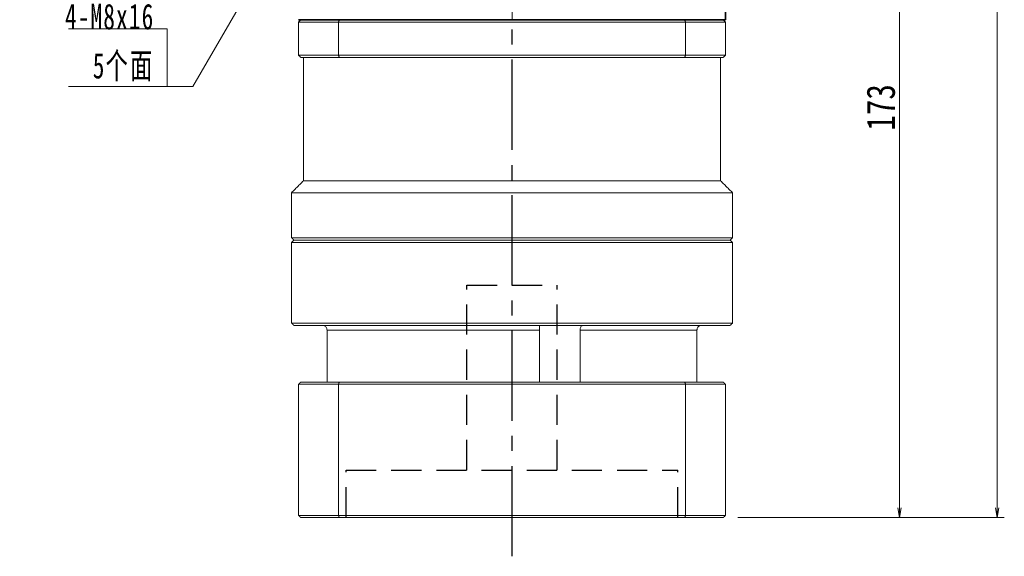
# Model space of a CAD drawing. Header units: millimetres. Extents: x 17 to 763, y 27 to 552.
# Tile 4 of 6: x 366 to 574, y 240 to 353. Entities that reach past the tile are written whole.
import ezdxf

# ---------------------------------------------------------------- set-up
doc = ezdxf.new("R2010")
doc.units = ezdxf.units.MM
for name, pattern in [('CENTER2', [28.575, 19.05, -3.175, 3.175, -3.175]), ('DASHED2', [9.525, 6.35, -3.175]), ('点画线', [18, 12, -2, 2, -2])]:
    doc.linetypes.add(name, pattern=pattern)
doc.layers.add('3中心线层', color=1, linetype='CENTER2')
doc.layers.add('4虚线层', color=6, linetype='DASHED2')
for name, color, linetype, lineweight in [('EB0', 7, 'Continuous', 35), ('中心线层', 1, '点画线', 18), ('尺寸线层', 3, 'Continuous', 18), ('粗实线层', 7, 'Continuous', 35)]:
    doc.layers.add(name, color=color, linetype=linetype, lineweight=lineweight)
doc.styles.add('宋体', font='SimSun.ttf', dxfattribs={"width": 0.8})
doc.styles.add('标准', font='txt', dxfattribs={"width": 0.667})
doc.dimstyles.new('A水平标注$0', dxfattribs={"dimtxt": 3.5, "dimasz": 2, "dimexe": 1.5, "dimexo": 3, "dimgap": 1.1, "dimtad": 1, "dimtoh": 1, "dimdec": 4, "dimdsep": 46, "dimtxsty": '宋体', "dimblk": 'OPEN', "dimcen": 3, "dimclrd": 3, "dimclre": 3, "dimclrt": 6, "dimadec": 0, "dimazin": 0, "dimtm": 1e-09, "dimtfac": 1, "dimtdec": 4, "dimtix": 1, "dimtmove": 0, "dimatfit": 3, "dimldrblk": 'OPEN', "dimfxl": 0, "dimlwd": 13, "dimlwe": 13, "dimarcsym": 0})

# ---------------------------------------------------------------- blocks, each defined once
blk = doc.blocks.new('_Open')
at = {"color": 0, "linetype": 'ByBlock', "lineweight": -2}
for p, q in [((-1, 0.17), (0, 0)), ((-1, -0.17), (0, 0)), ((0, 0), (-1, 0))]:
    blk.add_line(p, q, dxfattribs=at)
blk = doc.blocks.new('*D22')
at = {"layer": 'Defpoints', "color": 0, "transparency": 16777216}
for p in [(528.16, 420.84), (514.76, 247.84), (551.89, 247.84)]:
    blk.add_point(p, dxfattribs=at)
at = {"layer": '尺寸线层', "color": 3, "lineweight": 13, "transparency": 16777216}
for p, q in [((531.16, 420.84), (553.39, 420.84)), ((551.89, 418.84), (551.89, 249.84)), ((517.76, 247.84), (553.39, 247.84))]:
    blk.add_line(p, q, dxfattribs=at)
at = {"layer": '尺寸线层', "color": 3, "lineweight": 13, "transparency": 16777216, "xscale": 2, "yscale": 2, "zscale": 2}
for p, rotation in [((551.89, 420.84), 90), ((551.89, 247.84), 270)]:
    blk.add_blockref('_Open', p, dxfattribs=dict(at, rotation=rotation))
at = {"layer": '尺寸线层', "color": 6, "transparency": 16777216, "insert": (547.96, 334.34), "char_height": 6, "attachment_point": 5, "rotation": 90, "style": '宋体', "bg_fill": 3, "box_fill_scale": 1.1, "bg_fill_color": 257, "bg_fill_transparency": 0}
blk.add_mtext('173', dxfattribs=at)
blk = doc.blocks.new('*D23')
at = {"layer": 'Defpoints', "color": 0, "transparency": 16777216}
for p in [(525.16, 475.84), (514.76, 247.84), (572.48, 247.84)]:
    blk.add_point(p, dxfattribs=at)
at = {"layer": '尺寸线层', "color": 3, "lineweight": 13, "transparency": 16777216}
for p, q in [((528.16, 475.84), (573.98, 475.84)), ((572.48, 473.84), (572.48, 249.84)), ((517.76, 247.84), (573.98, 247.84))]:
    blk.add_line(p, q, dxfattribs=at)
at = {"layer": '尺寸线层', "color": 3, "lineweight": 13, "transparency": 16777216, "xscale": 2, "yscale": 2, "zscale": 2}
for p, rotation in [((572.48, 475.84), 90), ((572.48, 247.84), 270)]:
    blk.add_blockref('_Open', p, dxfattribs=dict(at, rotation=rotation))
at = {"layer": '尺寸线层', "color": 6, "transparency": 16777216, "insert": (568.55, 361.84), "char_height": 6, "attachment_point": 5, "rotation": 90, "style": '宋体', "bg_fill": 3, "box_fill_scale": 1.1, "bg_fill_color": 257, "bg_fill_transparency": 0}
blk.add_mtext('228', dxfattribs=at)
blk = doc.blocks.new('*X7')
at = {"layer": '尺寸线层', "linetype": 'Continuous'}
blk.add_hatch(color=0, dxfattribs=at).paths.add_polyline_path([(26.13, 35.68), (24, 30.67), (22.84, 31.35)], flags=0)
at = {"layer": '尺寸线层', "color": 0, "linetype": 'Continuous'}
blk.add_line((26.13, 35.68), (5.4, 0), dxfattribs=at)
at = {"layer": '尺寸线层', "color": 0}
for p, q in [((0, 12.11), (-20.82, 12.11)), ((0, 0), (0, 12.11)), ((0, 0), (-20.82, 0)), ((5.4, 0), (0, 0))]:
    blk.add_line(p, q, dxfattribs=at)
at = {"layer": '尺寸线层', "color": 0, "insert": (-2.7, 1.08), "char_height": 5.4, "width": 36.2438, "attachment_point": 9, "line_spacing_factor": 1.15057, "style": '标准'}
blk.add_mtext('\\T1.1;4-M8x16\\P5个面', dxfattribs=at)

msp = doc.modelspace()

# ---------------------------------------------------------------- linework, layer by layer
at = {"color": 7, "linetype": 'Continuous', "lineweight": 15}
for p, q in [((425.15757, 352.34094), (433.56522, 352.34094)), ((425.15757, 345.34094), (425.15757, 352.34094)), ((433.74328, 352.84094), (425.65757, 352.84094)), ((433.56522, 352.34094), (506.74992, 352.34094)), ((433.56522, 352.34094), (433.56522, 345.34094)), ((506.57185, 352.84094), (433.74328, 352.84094)), ((506.74992, 345.34094), (506.74992, 352.34094)), ((433.56522, 345.34094), (425.15757, 345.34094)), ((425.65757, 344.84094), (433.74328, 344.84094)), ((506.74992, 345.34094), (433.56522, 345.34094)), ((433.74328, 344.84094), (506.57185, 344.84094)), ((423.65757, 305.84094), (470.15757, 305.84094)), ((470.15757, 306.34094), (424.15757, 306.34094)), ((431.1568, 287.34094), (475.986, 287.34094)), ((431.1568, 276.34094), (431.1568, 287.34094)), ((475.986, 287.34094), (475.986, 276.34094)), ((484.51742, 276.34094), (484.51742, 287.34094)), ((484.51742, 287.34094), (509.15833, 287.34094)), ((509.15833, 287.34094), (509.15833, 276.34094)), ((433.7076, 276.34094), (425.55757, 276.34094)), ((506.60753, 276.34094), (433.7076, 276.34094)), ((425.15757, 275.94094), (433.56522, 275.94094)), ((425.15757, 275.94094), (425.15757, 248.24094)), ((433.56522, 275.94094), (433.56522, 248.24094)), ((433.56522, 275.94094), (506.74992, 275.94094)), ((506.74992, 275.94094), (506.74992, 248.24094)), ((433.56522, 248.24094), (425.15757, 248.24094)), ((425.55757, 247.84094), (433.7076, 247.84094)), ((506.74992, 248.24094), (433.56522, 248.24094)), ((433.7076, 247.84094), (506.60753, 247.84094))]:
    msp.add_line(p, q, dxfattribs=at)
for points in [[(425.65757, 352.84094), (425.15757, 352.34094)], [(433.74328, 352.84094), (433.56522, 352.34094)], [(506.57185, 352.84094), (506.74992, 352.34094)], [(425.15757, 345.34094), (425.65757, 344.84094)], [(426.15757, 318.84094), (426.15757, 344.84094)], [(433.56522, 345.34094), (433.74328, 344.84094)], [(506.74992, 345.34094), (506.57185, 344.84094)], [(423.65757, 316.34094), (426.15757, 318.84094)], [(423.65757, 306.84094), (423.65757, 316.34094)], [(424.15757, 306.34094), (423.65757, 306.84094)], [(423.65757, 305.84094), (424.15757, 306.34094)], [(423.65757, 288.84094), (423.65757, 305.84094)], [(424.15757, 288.34094), (423.65757, 288.84094)], [(425.15757, 275.94094), (425.55757, 276.34094)], [(433.7076, 276.34094), (433.56522, 275.94094)], [(506.60753, 276.34094), (506.74992, 275.94094)], [(425.15757, 248.24094), (425.55757, 247.84094)], [(433.7076, 247.84094), (433.56522, 248.24094)], [(506.60753, 247.84094), (506.74992, 248.24094)]]:
    msp.add_open_spline(points, degree=1, dxfattribs=at)
for points, knots in [([(431.1568, 287.34094), (431.14657, 287.45103), (431.1261, 287.67117), (430.96653, 287.96606), (430.72731, 288.19399), (430.44983, 288.32173), (430.25932, 288.33536), (430.18134, 288.34094)], [0, 0, 0, 0, 0.2090346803, 0.4180270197, 0.631427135, 0.8491383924, 1, 1, 1, 1]), ([(475.95598, 288.21742), (475.95551, 288.20995), (475.95253, 288.16286), (475.96518, 287.97968), (475.98135, 287.68667), (475.98445, 287.4562), (475.986, 287.34094)], [0, 0, 0, 0, 0.058585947, 0.369068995, 0.684466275, 1, 1, 1, 1]), ([(484.51742, 287.34094), (484.52404, 287.45103), (484.5373, 287.67117), (484.63663, 287.96606), (484.77307, 288.19399), (484.91474, 288.32173), (484.99726, 288.33536), (485.03104, 288.34094)], [0, 0, 0, 0, 0.20903468, 0.41802702, 0.631427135, 0.849138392, 1, 1, 1, 1]), ([(510.13379, 288.34094), (510.1169, 288.34066), (509.99158, 288.33859), (509.75935, 288.28526), (509.47869, 288.11001), (509.26979, 287.8466), (509.17024, 287.57275), (509.16136, 287.39994), (509.15833, 287.34094)], [0, 0, 0, 0, 0.032681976, 0.242401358, 0.454080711, 0.670711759, 0.887588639, 1, 1, 1, 1])]:
    msp.add_open_spline(points, degree=3, knots=knots, dxfattribs=at)
at = {"layer": '3中心线层'}
msp.add_line((470.16106, 239.63336), (470.15867, 352.84094), dxfattribs=at)
at = {"layer": '4虚线层'}
for p, q in [((460.65984, 296.84094), (479.65984, 296.84094)), ((460.66068, 257.84094), (460.65984, 296.84094)), ((479.66068, 257.84094), (479.65984, 296.84094)), ((435.16089, 247.84094), (435.16068, 257.84094)), ((435.16068, 257.83937), (505.16068, 257.84084)), ((505.16089, 247.84094), (505.16068, 257.84094))]:
    msp.add_line(p, q, dxfattribs=at)
at = {"layer": '中心线层'}
msp.add_line((470.15867, 352.84094), (470.15867, 478.83614), dxfattribs=at)

# ---------------------------------------------------------------- block references
at = {"layer": '尺寸线层'}
msp.add_blockref('*X7', (397.44245, 338.77511), dxfattribs=at)

# ---------------------------------------------------------------- dimensions: what is measured, and where the dimension line sits
dim = msp.add_linear_dim(base=(551.89247, 247.84094), p1=(528.15867, 420.84094), p2=(514.75757, 247.84094), angle=270, dimstyle='A水平标注$0', override={"dimtxt": 6, "dimgap": 1, "dimtad": 1, "dimjust": 0, "dimdec": 1, "dimlfac": 1, "dimpost": '<>', "dimse1": 0, "dimse2": 0, "dimsd1": 0, "dimsd2": 0, "dimtofl": 1, "dimtvp": 0.1}, dxfattribs=at)
dim.commit()
dim.dimension.update_dxf_attribs({"geometry": '*D22', "text_midpoint": (547.95951, 334.34094)})

# ---------------------------------------------------------------- next in the draw order: dimensions: what is measured, and where the dimension line sits
dim = msp.add_linear_dim(base=(572.48327, 247.84094), p1=(525.15867, 475.84094), p2=(514.75757, 247.84094), angle=270, dimstyle='A水平标注$0', override={"dimtxt": 6, "dimgap": 1, "dimdec": 1, "dimpost": '<>', "dimblk": 'Open', "dimtvp": 0.1, "dimtfill": 1, "dimtfillclr": 256}, dxfattribs=at)
dim.commit()
dim.dimension.update_dxf_attribs({"geometry": '*D23', "text_midpoint": (568.55031, 361.84094)})

# ---------------------------------------------------------------- next in the draw order: linework, layer by layer
at = {"color": 7, "linetype": 'Continuous', "lineweight": 15}
for p, q in [((514.65757, 352.84094), (506.57185, 352.84094)), ((506.74992, 352.34094), (515.15757, 352.34094)), ((515.15757, 352.34094), (515.15757, 345.34094)), ((506.57185, 344.84094), (514.65757, 344.84094)), ((515.15757, 345.34094), (506.74992, 345.34094)), ((514.15757, 318.84094), (426.15757, 318.84094)), ((516.65757, 316.34094), (423.65757, 316.34094)), ((516.65757, 306.84094), (423.65757, 306.84094)), ((424.15757, 306.34094), (516.15757, 306.34094)), ((516.15757, 306.34094), (470.15757, 306.34094)), ((470.15757, 305.84094), (516.65757, 305.84094)), ((516.65757, 288.84094), (423.65757, 288.84094)), ((424.15757, 288.34094), (516.15757, 288.34094)), ((514.75757, 276.34094), (506.60753, 276.34094)), ((506.74992, 275.94094), (515.15757, 275.94094)), ((515.15757, 275.94094), (515.15757, 248.24094)), ((506.60753, 247.84094), (514.75757, 247.84094)), ((515.15757, 248.24094), (506.74992, 248.24094))]:
    msp.add_line(p, q, dxfattribs=at)
for points in [[(514.65757, 352.84094), (515.15757, 352.34094)], [(514.15757, 344.84094), (514.15757, 318.84094)], [(514.65757, 344.84094), (515.15757, 345.34094)], [(514.15757, 318.84094), (516.65757, 316.34094)], [(516.65757, 316.34094), (516.65757, 306.84094)], [(516.65757, 306.84094), (516.15757, 306.34094)], [(516.15757, 306.34094), (516.65757, 305.84094)], [(516.65757, 305.84094), (516.65757, 288.84094)], [(516.65757, 288.84094), (516.15757, 288.34094)], [(514.75757, 276.34094), (515.15757, 275.94094)], [(514.75757, 247.84094), (515.15757, 248.24094)]]:
    msp.add_open_spline(points, degree=1, dxfattribs=at)
at = {"layer": 'EB0'}
for p, q in [((515.15867, 352.84094), (425.15867, 352.84094)), ((510.15867, 352.84094), (515.15867, 352.84094))]:
    msp.add_line(p, q, dxfattribs=at)
at = {"layer": '粗实线层'}
msp.add_line((515.15867, 352.84094), (515.15867, 365.84094), dxfattribs=at)

doc.saveas('drawing.dxf')
